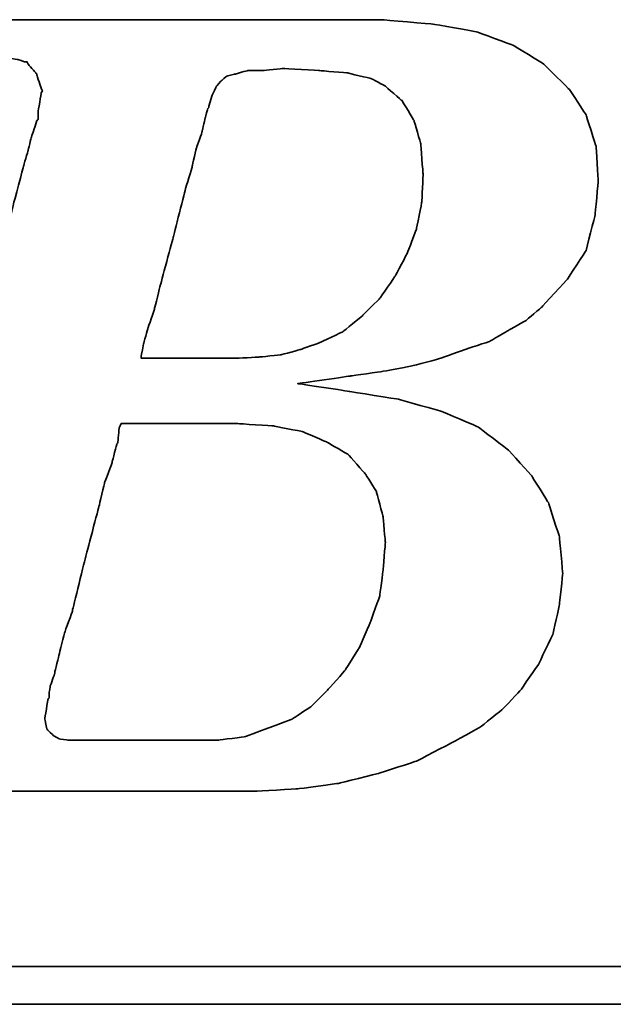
# Model space of a CAD drawing. Header units: millimetres. Extents: x 300 to 535, y -601 to -524.
# Tile 32 of 53: x 467.18 to 468.35, y -578.38 to -576.44. Entities that reach past the tile are written whole.
import ezdxf

# ---------------------------------------------------------------- set-up
doc = ezdxf.new("R2010")
doc.units = ezdxf.units.MM
doc.header["$LTSCALE"] = 0.1
doc.layers.add('DIM', color=4, linetype='CONTINUOUS')
doc.layers.add('layer 1', color=7, linetype='CONTINUOUS')

# ---------------------------------------------------------------- blocks, each defined once
blk = doc.blocks.new('TBI MOTION logo(完整正式版)')
at = {"layer": 'layer 1', "color": 22, "lineweight": 35}
for points, knots in [([(-64.65375, -6.86375), (-64.65375, -6.86375), (-64.84375, -7.29625), (-64.84375, -7.29625), (-64.84375, -7.29625), (-64.84375, -7.29625), (-64.86875, -7.34375), (-64.86875, -7.34375), (-64.86875, -7.34375), (-64.86875, -7.34375), (-64.86875, -7.36875), (-64.86875, -7.36875), (-64.86875, -7.36875), (-64.86875, -7.36875), (-65.15375, -7.65375), (-65.15375, -7.65375), (-65.15375, -7.65375), (-65.15375, -7.65375), (-65.17875, -7.65375), (-65.17875, -7.65375), (-65.17875, -7.65375), (-65.17875, -7.65375), (-65.20375, -7.67875), (-65.20375, -7.67875), (-65.20375, -7.67875), (-65.20375, -7.67875), (-65.58875, -7.87125), (-65.58875, -7.87125), (-65.58875, -7.87125), (-65.58875, -7.87125), (-65.63375, -7.87125), (-65.63375, -7.87125), (-65.63375, -7.87125), (-65.63375, -7.87125), (-65.65875, -7.89375), (-65.65875, -7.89375), (-65.65875, -7.89375), (-65.65875, -7.89375), (-66.09375, -7.94375), (-66.09375, -7.94375), (-66.09375, -7.94375), (-66.09375, -7.94375), (-66.11375, -7.94375), (-66.11375, -7.94375), (-66.11375, -7.94375), (-66.11375, -7.94375), (-66.16375, -7.94375), (-66.16375, -7.94375), (-66.16375, -7.94375), (-66.16375, -7.94375), (-66.30875, -7.94375), (-66.30875, -7.94375), (-66.30875, -7.94375), (-66.30875, -7.94375), (-66.69375, -7.94375), (-66.69375, -7.94375), (-66.69375, -7.94375), (-66.69375, -7.94375), (-67.07375, -7.94375), (-67.07375, -7.94375), (-67.07375, -7.94375), (-67.07375, -7.94375), (-67.12375, -7.94375), (-67.12375, -7.94375), (-67.12375, -7.94375), (-67.12375, -7.94375), (-67.12375, -7.96625), (-67.12375, -7.96625), (-67.12375, -7.96625), (-67.12375, -7.96625), (-67.14875, -7.99125), (-67.14875, -7.99125), (-67.14875, -7.99125), (-67.14875, -7.99125), (-67.24375, -8.34875), (-67.24375, -8.34875), (-67.24375, -8.34875), (-67.24375, -8.34875), (-67.31375, -8.68625), (-67.31375, -8.68625), (-67.31375, -8.68625), (-67.31375, -8.68625), (-67.26875, -8.68625), (-67.26875, -8.68625), (-67.26875, -8.68625), (-67.26875, -8.68625), (-67.07375, -8.68625), (-67.07375, -8.68625), (-67.07375, -8.68625), (-67.07375, -8.68625), (-66.54875, -8.68625), (-66.54875, -8.68625), (-66.54875, -8.68625), (-66.54875, -8.68625), (-65.82625, -8.68625), (-65.82625, -8.68625), (-65.82625, -8.68625), (-65.82625, -8.68625), (-65.01375, -8.68625), (-65.01375, -8.68625), (-65.01375, -8.68625), (-65.01375, -8.68625), (-64.05375, -8.68625), (-64.05375, -8.68625), (-64.05375, -8.68625), (-64.05375, -8.68625), (-62.08375, -8.68625), (-62.08375, -8.68625), (-62.08375, -8.68625), (-62.08375, -8.68625), (-60.06875, -8.68625), (-60.06875, -8.68625), (-60.06875, -8.68625), (-60.06875, -8.68625), (-59.10875, -8.68625), (-59.10875, -8.68625), (-59.10875, -8.68625), (-59.10875, -8.68625), (-58.29375, -8.68625), (-58.29375, -8.68625), (-58.29375, -8.68625), (-58.29375, -8.68625), (-57.57375, -8.68625), (-57.57375, -8.68625), (-57.57375, -8.68625), (-57.57375, -8.68625), (-57.04875, -8.68625), (-57.04875, -8.68625), (-57.04875, -8.68625), (-57.04875, -8.68625), (-56.85375, -8.68625), (-56.85375, -8.68625), (-56.85375, -8.68625), (-56.85375, -8.68625), (-56.70875, -8.68625), (-56.70875, -8.68625), (-56.70875, -8.68625), (-56.70875, -8.68625), (-56.61375, -8.68625), (-56.61375, -8.68625), (-56.61375, -8.68625), (-56.61375, -8.68625), (-56.56875, -8.68625), (-56.56875, -8.68625), (-56.56875, -8.68625), (-56.56875, -8.68625), (-55.65375, -8.63875), (-55.65375, -8.63875), (-55.65375, -8.63875), (-55.65375, -8.63875), (-54.76875, -8.51875), (-54.76875, -8.51875), (-54.76875, -8.51875), (-54.76875, -8.51875), (-53.90375, -8.30375), (-53.90375, -8.30375), (-53.90375, -8.30375), (-53.90375, -8.30375), (-53.08875, -8.03875), (-53.08875, -8.03875), (-53.08875, -8.03875), (-53.08875, -8.03875), (-52.34375, -7.65375), (-52.34375, -7.65375), (-52.34375, -7.65375), (-52.34375, -7.65375), (-51.69875, -7.29625), (-51.69875, -7.29625), (-51.69875, -7.29625), (-51.69875, -7.29625), (-51.21875, -6.91125), (-51.21875, -6.91125), (-51.21875, -6.91125), (-51.21875, -6.91125), (-50.83375, -6.50375), (-50.83375, -6.50375), (-50.83375, -6.50375), (-50.83375, -6.50375), (-50.44875, -5.94875), (-50.44875, -5.94875), (-50.44875, -5.94875), (-50.44875, -5.94875), (-50.13875, -5.30375), (-50.13875, -5.30375), (-50.13875, -5.30375), (-50.13875, -5.30375), (-49.99375, -4.65375), (-49.99375, -4.65375), (-49.99375, -4.65375), (-49.99375, -4.65375), (-49.92375, -3.98375), (-49.92375, -3.98375), (-49.92375, -3.98375), (-49.92375, -3.98375), (-49.99375, -3.19374), (-49.99375, -3.19374), (-49.99375, -3.19374), (-49.99375, -3.19374), (-50.23374, -2.44874), (-50.23374, -2.44874), (-50.23374, -2.44874), (-50.23374, -2.44874), (-50.59375, -1.87374), (-50.59375, -1.87374), (-50.59375, -1.87374), (-50.59375, -1.87374), (-51.09875, -1.31874), (-51.09875, -1.31874), (-51.09875, -1.31874), (-51.09875, -1.31874), (-51.74375, -0.81875), (-51.74375, -0.81875), (-51.74375, -0.81875), (-51.74375, -0.81875), (-52.53875, -0.48125), (-52.53875, -0.48125), (-52.53875, -0.48125), (-52.53875, -0.48125), (-53.47375, -0.21875), (-53.47375, -0.21875), (-53.47375, -0.21875), (-53.47375, -0.21875), (-54.52875, -0.04874), (-54.52875, -0.04874), (-54.52875, -0.04874), (-54.52875, -0.04874), (-55.65375, 0.12125), (-55.65375, 0.12125), (-55.65375, 0.12125), (-55.65375, 0.12125), (-54.50375, 0.28624), (-54.50375, 0.28624), (-54.50375, 0.28624), (-54.50375, 0.28624), (-53.83375, 0.38124), (-53.83375, 0.38124), (-53.83375, 0.38124), (-53.83375, 0.38124), (-53.18375, 0.50125), (-53.18375, 0.50125), (-53.18375, 0.50125), (-53.18375, 0.50125), (-52.55875, 0.66874), (-52.55875, 0.66874), (-52.55875, 0.66874), (-52.55875, 0.66874), (-52.03375, 0.86124), (-52.03375, 0.86124), (-52.03375, 0.86124), (-52.03375, 0.86124), (-51.50374, 1.03124), (-51.50374, 1.03124), (-51.50374, 1.03124), (-51.50374, 1.03124), (-51.09875, 1.27125), (-51.09875, 1.27125), (-51.09875, 1.27125), (-51.09875, 1.27125), (-50.71375, 1.48624), (-50.71375, 1.48624), (-50.71375, 1.48624), (-50.71375, 1.48624), (-50.37625, 1.77625), (-50.37625, 1.77625), (-50.37625, 1.77625), (-50.37625, 1.77625), (-49.82375, 2.37625), (-49.82375, 2.37625), (-49.82375, 2.37625), (-49.82375, 2.37625), (-49.41875, 2.99625), (-49.41875, 2.99625), (-49.41875, 2.99625), (-49.41875, 2.99625), (-49.22375, 3.76625), (-49.22375, 3.76625), (-49.22375, 3.76625), (-49.22375, 3.76625), (-49.15375, 4.50874), (-49.15375, 4.50874), (-49.15375, 4.50874), (-49.15375, 4.50874), (-49.20375, 5.25125), (-49.20375, 5.25125), (-49.20375, 5.25125), (-49.20375, 5.25125), (-49.41875, 5.92625), (-49.41875, 5.92625), (-49.41875, 5.92625), (-49.41875, 5.92625), (-49.77875, 6.47625), (-49.77875, 6.47625), (-49.77875, 6.47625), (-49.77875, 6.47625), (-50.33125, 7.02624), (-50.33125, 7.02624), (-50.33125, 7.02624), (-50.33125, 7.02624), (-51.00125, 7.43625), (-51.00125, 7.43625), (-51.00125, 7.43625), (-51.00125, 7.43625), (-51.79375, 7.72625), (-51.79375, 7.72625), (-51.79375, 7.72625), (-51.79375, 7.72625), (-52.72875, 7.89124), (-52.72875, 7.89124), (-52.72875, 7.89124), (-52.72875, 7.89124), (-53.83375, 7.98625), (-53.83375, 7.98625), (-53.83375, 7.98625), (-53.83375, 7.98625), (-53.92875, 7.98625), (-53.92875, 7.98625), (-53.92875, 7.98625), (-53.92875, 7.98625), (-54.26375, 7.98625), (-54.26375, 7.98625), (-54.26375, 7.98625), (-54.26375, 7.98625), (-54.74375, 7.98625), (-54.74375, 7.98625), (-54.74375, 7.98625), (-54.74375, 7.98625), (-55.36875, 7.98625), (-55.36875, 7.98625), (-55.36875, 7.98625), (-55.36875, 7.98625), (-56.13375, 7.98625), (-56.13375, 7.98625), (-56.13375, 7.98625), (-56.13375, 7.98625), (-56.94875, 7.98625), (-56.94875, 7.98625), (-56.94875, 7.98625), (-56.94875, 7.98625), (-58.77625, 7.98625), (-58.77625, 7.98625), (-58.77625, 7.98625), (-58.77625, 7.98625), (-60.59875, 7.98625), (-60.59875, 7.98625), (-60.59875, 7.98625), (-60.59875, 7.98625), (-61.41375, 7.98625), (-61.41375, 7.98625), (-61.41375, 7.98625), (-61.41375, 7.98625), (-62.17875, 7.98625), (-62.17875, 7.98625), (-62.17875, 7.98625), (-62.17875, 7.98625), (-62.80375, 7.98625), (-62.80375, 7.98625), (-62.80375, 7.98625), (-62.80375, 7.98625), (-63.30625, 7.98625), (-63.30625, 7.98625), (-63.30625, 7.98625), (-63.30625, 7.98625), (-63.57375, 7.98625), (-63.57375, 7.98625), (-63.57375, 7.98625), (-63.57375, 7.98625), (-63.57375, 7.96375), (-63.57375, 7.96375), (-63.57375, 7.96375), (-63.57375, 7.96375), (-63.59875, 7.94125), (-63.59875, 7.94125), (-63.59875, 7.94125), (-63.59875, 7.94125), (-63.69375, 7.55625), (-63.69375, 7.55625), (-63.69375, 7.55625), (-63.69375, 7.55625), (-63.76375, 7.24624), (-63.76375, 7.24624), (-63.76375, 7.24624), (-63.76375, 7.24624), (-63.23875, 7.24624), (-63.23875, 7.24624), (-63.23875, 7.24624), (-63.23875, 7.24624), (-62.75875, 7.24624), (-62.75875, 7.24624), (-62.75875, 7.24624), (-62.75875, 7.24624), (-62.61125, 7.24624), (-62.61125, 7.24624), (-62.61125, 7.24624), (-62.61125, 7.24624), (-62.56625, 7.24624), (-62.56625, 7.24624), (-62.56625, 7.24624), (-62.56625, 7.24624), (-62.22875, 7.24624), (-62.22875, 7.24624), (-62.22875, 7.24624), (-62.22875, 7.24624), (-62.20375, 7.24624), (-62.20375, 7.24624), (-62.20375, 7.24624), (-62.20375, 7.24624), (-62.17875, 7.21875), (-62.17875, 7.21875), (-62.17875, 7.21875), (-62.17875, 7.21875), (-61.96375, 7.17125), (-61.96375, 7.17125), (-61.96375, 7.17125), (-61.96375, 7.17125), (-61.72375, 7.12624), (-61.72375, 7.12624), (-61.72375, 7.12624), (-61.72375, 7.12624), (-61.70375, 7.12624), (-61.70375, 7.12624), (-61.70375, 7.12624), (-61.70375, 7.12624), (-61.55875, 7.07624), (-61.55875, 7.07624), (-61.55875, 7.07624), (-61.55875, 7.07624), (-61.50875, 7.07624), (-61.50875, 7.07624), (-61.50875, 7.07624), (-61.50875, 7.07624), (-61.48375, 7.02624), (-61.48375, 7.02624), (-61.48375, 7.02624), (-61.48375, 7.02624), (-61.31875, 6.83375), (-61.31875, 6.83375), (-61.31875, 6.83375), (-61.31875, 6.83375), (-61.29375, 6.81125), (-61.29375, 6.81125), (-61.29375, 6.81125), (-61.29375, 6.81125), (-61.29375, 6.78625), (-61.29375, 6.78625), (-61.29375, 6.78625), (-61.29375, 6.78625), (-61.19875, 6.50124), (-61.19875, 6.50124), (-61.19875, 6.50124), (-61.19875, 6.50124), (-61.17375, 6.45124), (-61.17375, 6.45124), (-61.17375, 6.45124), (-61.17375, 6.45124), (-61.19875, 6.40625), (-61.19875, 6.40625), (-61.19875, 6.40625), (-61.19875, 6.40625), (-61.26875, 5.99624), (-61.26875, 5.99624), (-61.26875, 5.99624), (-61.26875, 5.99624), (-61.26875, 5.85125), (-61.26875, 5.85125), (-61.26875, 5.85125), (-61.26875, 5.85125), (-61.26875, 5.82625), (-61.26875, 5.82625), (-61.26875, 5.82625), (-61.26875, 5.82625), (-61.29375, 5.80625), (-61.29375, 5.80625), (-61.29375, 5.80625), (-61.29375, 5.80625), (-61.34125, 5.66125), (-61.34125, 5.66125), (-61.34125, 5.66125), (-61.34125, 5.66125), (-61.41375, 5.44625), (-61.41375, 5.44625), (-61.41375, 5.44625), (-61.41375, 5.44625), (-61.48375, 5.15625), (-61.48375, 5.15625), (-61.48375, 5.15625), (-61.48375, 5.15625), (-61.58375, 4.82124), (-61.58375, 4.82124), (-61.58375, 4.82124), (-61.58375, 4.82124), (-61.79875, 4.00375), (-61.79875, 4.00375), (-61.79875, 4.00375), (-61.79875, 4.00375), (-62.05875, 2.99625), (-62.05875, 2.99625), (-62.05875, 2.99625), (-62.05875, 2.99625), (-62.34875, 1.91625), (-62.34875, 1.91625), (-62.34875, 1.91625), (-62.34875, 1.91625), (-62.97375, -0.41124), (-62.97375, -0.41124), (-62.97375, -0.41124), (-62.97375, -0.41124), (-63.59875, -2.75875), (-63.59875, -2.75875), (-63.59875, -2.75875), (-63.59875, -2.75875), (-63.88375, -3.86374), (-63.88375, -3.86374), (-63.88375, -3.86374), (-63.88375, -3.86374), (-64.14875, -4.82374), (-64.14875, -4.82374), (-64.14875, -4.82374), (-64.14875, -4.82374), (-64.36375, -5.64125), (-64.36375, -5.64125), (-64.36375, -5.64125), (-64.36375, -5.64125), (-64.43625, -5.97625), (-64.43625, -5.97625), (-64.43625, -5.97625), (-64.43625, -5.97625), (-64.50875, -6.28625), (-64.50875, -6.28625), (-64.50875, -6.28625), (-64.50875, -6.28625), (-64.50875, -6.30875), (-64.50875, -6.30875), (-64.50875, -6.30875), (-64.50875, -6.30875), (-64.57875, -6.50375), (-64.57875, -6.50375), (-64.57875, -6.50375), (-64.57875, -6.50375), (-64.62875, -6.69625), (-64.62875, -6.69625), (-64.62875, -6.69625), (-64.62875, -6.69625), (-64.62875, -6.76875), (-64.62875, -6.76875), (-64.62875, -6.76875), (-64.62875, -6.76875), (-64.62875, -6.81375), (-64.62875, -6.81375), (-64.62875, -6.81375), (-64.62875, -6.81375), (-64.62875, -6.83875), (-64.62875, -6.83875), (-64.62875, -6.83875), (-64.62875, -6.83875), (-64.65375, -6.86375), (-64.65375, -6.86375)], [0, 0, 0, 0, 0.00719424, 0.00719424, 0.00719424, 0.00719425, 0.01438849, 0.01438849, 0.01438849, 0.0143885, 0.02158273, 0.02158273, 0.02158273, 0.02158274, 0.02877698, 0.02877698, 0.02877698, 0.02877699, 0.03597122, 0.03597122, 0.03597122, 0.03597123, 0.04316547, 0.04316547, 0.04316547, 0.04316548, 0.05035971, 0.05035971, 0.05035971, 0.05035972, 0.05755396, 0.05755396, 0.05755396, 0.05755397, 0.0647482, 0.0647482, 0.0647482, 0.06474821, 0.07194245, 0.07194245, 0.07194245, 0.07194246, 0.07913669, 0.07913669, 0.07913669, 0.0791367, 0.08633094, 0.08633094, 0.08633094, 0.08633095, 0.09352518, 0.09352518, 0.09352518, 0.09352519, 0.10071942, 0.10071942, 0.10071942, 0.10071943, 0.10791367, 0.10791367, 0.10791367, 0.10791368, 0.11510791, 0.11510791, 0.11510791, 0.11510792, 0.12230216, 0.12230216, 0.12230216, 0.12230217, 0.1294964, 0.1294964, 0.1294964, 0.12949641, 0.13669065, 0.13669065, 0.13669065, 0.13669066, 0.14388489, 0.14388489, 0.14388489, 0.1438849, 0.15107914, 0.15107914, 0.15107914, 0.15107915, 0.15827338, 0.15827338, 0.15827338, 0.15827339, 0.16546763, 0.16546763, 0.16546763, 0.16546764, 0.17266187, 0.17266187, 0.17266187, 0.17266188, 0.17985612, 0.17985612, 0.17985612, 0.17985613, 0.18705036, 0.18705036, 0.18705036, 0.18705037, 0.1942446, 0.1942446, 0.1942446, 0.19424461, 0.20143885, 0.20143885, 0.20143885, 0.20143886, 0.20863309, 0.20863309, 0.20863309, 0.2086331, 0.21582734, 0.21582734, 0.21582734, 0.21582735, 0.22302158, 0.22302158, 0.22302158, 0.22302159, 0.23021583, 0.23021583, 0.23021583, 0.23021584, 0.23741007, 0.23741007, 0.23741007, 0.23741008, 0.24460432, 0.24460432, 0.24460432, 0.24460433, 0.25179856, 0.25179856, 0.25179856, 0.25179857, 0.25899281, 0.25899281, 0.25899281, 0.25899282, 0.26618705, 0.26618705, 0.26618705, 0.26618706, 0.27338129, 0.27338129, 0.27338129, 0.2733813, 0.28057554, 0.28057554, 0.28057554, 0.28057555, 0.28776978, 0.28776978, 0.28776978, 0.28776979, 0.29496403, 0.29496403, 0.29496403, 0.29496404, 0.30215827, 0.30215827, 0.30215827, 0.30215828, 0.30935252, 0.30935252, 0.30935252, 0.30935253, 0.31654676, 0.31654676, 0.31654676, 0.31654677, 0.32374101, 0.32374101, 0.32374101, 0.32374102, 0.33093525, 0.33093525, 0.33093525, 0.33093526, 0.3381295, 0.3381295, 0.3381295, 0.33812951, 0.34532374, 0.34532374, 0.34532374, 0.34532375, 0.35251799, 0.35251799, 0.35251799, 0.352518, 0.35971223, 0.35971223, 0.35971223, 0.35971224, 0.36690647, 0.36690647, 0.36690647, 0.36690648, 0.37410072, 0.37410072, 0.37410072, 0.37410073, 0.38129496, 0.38129496, 0.38129496, 0.38129497, 0.38848921, 0.38848921, 0.38848921, 0.38848922, 0.39568345, 0.39568345, 0.39568345, 0.39568346, 0.4028777, 0.4028777, 0.4028777, 0.40287771, 0.41007194, 0.41007194, 0.41007194, 0.41007195, 0.41726619, 0.41726619, 0.41726619, 0.4172662, 0.42446043, 0.42446043, 0.42446043, 0.42446044, 0.43165468, 0.43165468, 0.43165468, 0.43165469, 0.43884892, 0.43884892, 0.43884892, 0.43884893, 0.44604317, 0.44604317, 0.44604317, 0.44604318, 0.45323741, 0.45323741, 0.45323741, 0.45323742, 0.46043165, 0.46043165, 0.46043165, 0.46043166, 0.4676259, 0.4676259, 0.4676259, 0.46762591, 0.47482014, 0.47482014, 0.47482014, 0.47482015, 0.48201439, 0.48201439, 0.48201439, 0.4820144, 0.48920863, 0.48920863, 0.48920863, 0.48920864, 0.49640288, 0.49640288, 0.49640288, 0.49640289, 0.50359712, 0.50359712, 0.50359712, 0.50359713, 0.51079137, 0.51079137, 0.51079137, 0.51079138, 0.51798561, 0.51798561, 0.51798561, 0.51798562, 0.52517986, 0.52517986, 0.52517986, 0.52517987, 0.5323741, 0.5323741, 0.5323741, 0.53237411, 0.53956835, 0.53956835, 0.53956835, 0.53956836, 0.54676259, 0.54676259, 0.54676259, 0.5467626, 0.55395683, 0.55395683, 0.55395683, 0.55395684, 0.56115108, 0.56115108, 0.56115108, 0.56115109, 0.56834532, 0.56834532, 0.56834532, 0.56834533, 0.57553957, 0.57553957, 0.57553957, 0.57553958, 0.58273381, 0.58273381, 0.58273381, 0.58273382, 0.58992806, 0.58992806, 0.58992806, 0.58992807, 0.5971223, 0.5971223, 0.5971223, 0.59712231, 0.60431655, 0.60431655, 0.60431655, 0.60431656, 0.61151079, 0.61151079, 0.61151079, 0.6115108, 0.61870504, 0.61870504, 0.61870504, 0.61870505, 0.62589928, 0.62589928, 0.62589928, 0.62589929, 0.63309353, 0.63309353, 0.63309353, 0.63309354, 0.64028777, 0.64028777, 0.64028777, 0.64028778, 0.64748201, 0.64748201, 0.64748201, 0.64748202, 0.65467626, 0.65467626, 0.65467626, 0.65467627, 0.6618705, 0.6618705, 0.6618705, 0.66187051, 0.66906475, 0.66906475, 0.66906475, 0.66906476, 0.67625899, 0.67625899, 0.67625899, 0.676259, 0.68345324, 0.68345324, 0.68345324, 0.68345325, 0.69064748, 0.69064748, 0.69064748, 0.69064749, 0.69784173, 0.69784173, 0.69784173, 0.69784174, 0.70503597, 0.70503597, 0.70503597, 0.70503598, 0.71223022, 0.71223022, 0.71223022, 0.71223023, 0.71942446, 0.71942446, 0.71942446, 0.71942447, 0.72661871, 0.72661871, 0.72661871, 0.72661872, 0.73381295, 0.73381295, 0.73381295, 0.73381296, 0.74100719, 0.74100719, 0.74100719, 0.7410072, 0.74820144, 0.74820144, 0.74820144, 0.74820145, 0.75539568, 0.75539568, 0.75539568, 0.75539569, 0.76258993, 0.76258993, 0.76258993, 0.76258994, 0.76978417, 0.76978417, 0.76978417, 0.76978418, 0.77697842, 0.77697842, 0.77697842, 0.77697843, 0.78417266, 0.78417266, 0.78417266, 0.78417267, 0.79136691, 0.79136691, 0.79136691, 0.79136692, 0.79856115, 0.79856115, 0.79856115, 0.79856116, 0.8057554, 0.8057554, 0.8057554, 0.80575541, 0.81294964, 0.81294964, 0.81294964, 0.81294965, 0.82014388, 0.82014388, 0.82014388, 0.82014389, 0.82733813, 0.82733813, 0.82733813, 0.82733814, 0.83453237, 0.83453237, 0.83453237, 0.83453238, 0.84172662, 0.84172662, 0.84172662, 0.84172663, 0.84892086, 0.84892086, 0.84892086, 0.84892087, 0.85611511, 0.85611511, 0.85611511, 0.85611512, 0.86330935, 0.86330935, 0.86330935, 0.86330936, 0.8705036, 0.8705036, 0.8705036, 0.87050361, 0.87769784, 0.87769784, 0.87769784, 0.87769785, 0.88489209, 0.88489209, 0.88489209, 0.8848921, 0.89208633, 0.89208633, 0.89208633, 0.89208634, 0.89928058, 0.89928058, 0.89928058, 0.89928059, 0.90647482, 0.90647482, 0.90647482, 0.90647483, 0.91366906, 0.91366906, 0.91366906, 0.91366907, 0.92086331, 0.92086331, 0.92086331, 0.92086332, 0.92805755, 0.92805755, 0.92805755, 0.92805756, 0.9352518, 0.9352518, 0.9352518, 0.93525181, 0.94244604, 0.94244604, 0.94244604, 0.94244605, 0.94964029, 0.94964029, 0.94964029, 0.9496403, 0.95683453, 0.95683453, 0.95683453, 0.95683454, 0.96402878, 0.96402878, 0.96402878, 0.96402879, 0.97122302, 0.97122302, 0.97122302, 0.97122303, 0.97841727, 0.97841727, 0.97841727, 0.97841728, 0.98561151, 0.98561151, 0.98561151, 0.98561152, 0.99280576, 0.99280576, 0.99280576, 0.99280577, 1, 1, 1, 1]), ([(-57.50375, 6.35625), (-57.50375, 6.35625), (-57.57375, 6.11625), (-57.57375, 6.11625), (-57.57375, 6.11625), (-57.57375, 6.11625), (-57.57375, 6.09125), (-57.57375, 6.09125), (-57.57375, 6.09125), (-57.57375, 6.09125), (-57.59875, 6.06625), (-57.59875, 6.06625), (-57.59875, 6.06625), (-57.59875, 6.06625), (-57.64875, 5.87625), (-57.64875, 5.87625), (-57.64875, 5.87625), (-57.64875, 5.87625), (-57.71875, 5.58875), (-57.71875, 5.58875), (-57.71875, 5.58875), (-57.71875, 5.58875), (-57.71875, 5.56625), (-57.71875, 5.56625), (-57.71875, 5.56625), (-57.71875, 5.56625), (-57.83875, 5.23125), (-57.83875, 5.23125), (-57.83875, 5.23125), (-57.83875, 5.23125), (-57.93625, 4.82124), (-57.93625, 4.82124), (-57.93625, 4.82124), (-57.93625, 4.82124), (-57.93625, 4.79624), (-57.93625, 4.79624), (-57.93625, 4.79624), (-57.93625, 4.79624), (-58.07875, 4.34125), (-58.07875, 4.34125), (-58.07875, 4.34125), (-58.07875, 4.34125), (-58.34375, 3.28625), (-58.34375, 3.28625), (-58.34375, 3.28625), (-58.34375, 3.28625), (-58.62875, 2.23124), (-58.62875, 2.23124), (-58.62875, 2.23124), (-58.62875, 2.23124), (-58.74875, 1.75125), (-58.74875, 1.75125), (-58.74875, 1.75125), (-58.74875, 1.75125), (-58.74875, 1.72625), (-58.74875, 1.72625), (-58.74875, 1.72625), (-58.74875, 1.72625), (-58.89375, 1.31625), (-58.89375, 1.31625), (-58.89375, 1.31625), (-58.89375, 1.31625), (-58.98875, 0.98124), (-58.98875, 0.98124), (-58.98875, 0.98124), (-58.98875, 0.98124), (-59.03875, 0.71625), (-59.03875, 0.71625), (-59.03875, 0.71625), (-59.03875, 0.71625), (-59.03875, 0.66874), (-59.03875, 0.66874), (-59.03875, 0.66874), (-59.03875, 0.66874), (-58.91875, 0.66874), (-58.91875, 0.66874), (-58.91875, 0.66874), (-58.91875, 0.66874), (-58.53375, 0.66874), (-58.53375, 0.66874), (-58.53375, 0.66874), (-58.53375, 0.66874), (-58.10375, 0.66874), (-58.10375, 0.66874), (-58.10375, 0.66874), (-58.10375, 0.66874), (-57.66875, 0.66874), (-57.66875, 0.66874), (-57.66875, 0.66874), (-57.66875, 0.66874), (-57.33375, 0.66874), (-57.33375, 0.66874), (-57.33375, 0.66874), (-57.33375, 0.66874), (-57.09375, 0.66874), (-57.09375, 0.66874), (-57.09375, 0.66874), (-57.09375, 0.66874), (-56.99875, 0.66874), (-56.99875, 0.66874), (-56.99875, 0.66874), (-56.99875, 0.66874), (-56.49375, 0.69374), (-56.49375, 0.69374), (-56.49375, 0.69374), (-56.49375, 0.69374), (-56.01375, 0.74374), (-56.01375, 0.74374), (-56.01375, 0.74374), (-56.01375, 0.74374), (-55.58375, 0.86124), (-55.58375, 0.86124), (-55.58375, 0.86124), (-55.58375, 0.86124), (-55.17375, 1.00624), (-55.17375, 1.00624), (-55.17375, 1.00624), (-55.17375, 1.00624), (-54.67375, 1.24625), (-54.67375, 1.24625), (-54.67375, 1.24625), (-54.67375, 1.24625), (-54.26375, 1.58124), (-54.26375, 1.58124), (-54.26375, 1.58124), (-54.26375, 1.58124), (-53.87875, 1.96374), (-53.87875, 1.96374), (-53.87875, 1.96374), (-53.87875, 1.96374), (-53.54375, 2.44625), (-53.54375, 2.44625), (-53.54375, 2.44625), (-53.54375, 2.44625), (-53.27875, 2.95125), (-53.27875, 2.95125), (-53.27875, 2.95125), (-53.27875, 2.95125), (-53.08875, 3.45124), (-53.08875, 3.45124), (-53.08875, 3.45124), (-53.08875, 3.45124), (-52.96875, 4.05124), (-52.96875, 4.05124), (-52.96875, 4.05124), (-52.96875, 4.05124), (-52.94375, 4.65125), (-52.94375, 4.65125), (-52.94375, 4.65125), (-52.94375, 4.65125), (-52.99375, 5.30125), (-52.99375, 5.30125), (-52.99375, 5.30125), (-52.99375, 5.30125), (-53.13875, 5.80625), (-53.13875, 5.80625), (-53.13875, 5.80625), (-53.13875, 5.80625), (-53.39875, 6.23625), (-53.39875, 6.23625), (-53.39875, 6.23625), (-53.39875, 6.23625), (-53.75875, 6.54875), (-53.75875, 6.54875), (-53.75875, 6.54875), (-53.75875, 6.54875), (-54.07375, 6.71625), (-54.07375, 6.71625), (-54.07375, 6.71625), (-54.07375, 6.71625), (-54.57375, 6.83375), (-54.57375, 6.83375), (-54.57375, 6.83375), (-54.57375, 6.83375), (-55.17375, 6.88625), (-55.17375, 6.88625), (-55.17375, 6.88625), (-55.17375, 6.88625), (-55.96875, 6.93125), (-55.96875, 6.93125), (-55.96875, 6.93125), (-55.96875, 6.93125), (-56.39875, 6.88625), (-56.39875, 6.88625), (-56.39875, 6.88625), (-56.39875, 6.88625), (-56.42125, 6.88625), (-56.42125, 6.88625), (-56.42125, 6.88625), (-56.42125, 6.88625), (-56.73375, 6.88625), (-56.73375, 6.88625), (-56.73375, 6.88625), (-56.73375, 6.88625), (-56.99875, 6.81125), (-56.99875, 6.81125), (-56.99875, 6.81125), (-56.99875, 6.81125), (-57.02375, 6.81125), (-57.02375, 6.81125), (-57.02375, 6.81125), (-57.02375, 6.81125), (-57.18875, 6.76625), (-57.18875, 6.76625), (-57.18875, 6.76625), (-57.18875, 6.76625), (-57.30875, 6.66625), (-57.30875, 6.66625), (-57.30875, 6.66625), (-57.30875, 6.66625), (-57.40875, 6.54875), (-57.40875, 6.54875), (-57.40875, 6.54875), (-57.40875, 6.54875), (-57.50375, 6.35625), (-57.50375, 6.35625)], [0, 0, 0, 0, 0.01851852, 0.01851852, 0.01851852, 0.01851853, 0.03703704, 0.03703704, 0.03703704, 0.03703705, 0.05555556, 0.05555556, 0.05555556, 0.05555557, 0.07407407, 0.07407407, 0.07407407, 0.07407408, 0.09259259, 0.09259259, 0.09259259, 0.0925926, 0.11111111, 0.11111111, 0.11111111, 0.11111112, 0.12962963, 0.12962963, 0.12962963, 0.12962964, 0.14814815, 0.14814815, 0.14814815, 0.14814816, 0.16666667, 0.16666667, 0.16666667, 0.16666668, 0.18518519, 0.18518519, 0.18518519, 0.1851852, 0.2037037, 0.2037037, 0.2037037, 0.20370371, 0.22222222, 0.22222222, 0.22222222, 0.22222223, 0.24074074, 0.24074074, 0.24074074, 0.24074075, 0.25925926, 0.25925926, 0.25925926, 0.25925927, 0.27777778, 0.27777778, 0.27777778, 0.27777779, 0.2962963, 0.2962963, 0.2962963, 0.29629631, 0.31481481, 0.31481481, 0.31481481, 0.31481482, 0.33333333, 0.33333333, 0.33333333, 0.33333334, 0.35185185, 0.35185185, 0.35185185, 0.35185186, 0.37037037, 0.37037037, 0.37037037, 0.37037038, 0.38888889, 0.38888889, 0.38888889, 0.3888889, 0.40740741, 0.40740741, 0.40740741, 0.40740742, 0.42592593, 0.42592593, 0.42592593, 0.42592594, 0.44444444, 0.44444444, 0.44444444, 0.44444445, 0.46296296, 0.46296296, 0.46296296, 0.46296297, 0.48148148, 0.48148148, 0.48148148, 0.48148149, 0.5, 0.5, 0.5, 0.50000001, 0.51851852, 0.51851852, 0.51851852, 0.51851853, 0.53703704, 0.53703704, 0.53703704, 0.53703705, 0.55555556, 0.55555556, 0.55555556, 0.55555557, 0.57407407, 0.57407407, 0.57407407, 0.57407408, 0.59259259, 0.59259259, 0.59259259, 0.5925926, 0.61111111, 0.61111111, 0.61111111, 0.61111112, 0.62962963, 0.62962963, 0.62962963, 0.62962964, 0.64814815, 0.64814815, 0.64814815, 0.64814816, 0.66666667, 0.66666667, 0.66666667, 0.66666668, 0.68518519, 0.68518519, 0.68518519, 0.6851852, 0.7037037, 0.7037037, 0.7037037, 0.70370371, 0.72222222, 0.72222222, 0.72222222, 0.72222223, 0.74074074, 0.74074074, 0.74074074, 0.74074075, 0.75925926, 0.75925926, 0.75925926, 0.75925927, 0.77777778, 0.77777778, 0.77777778, 0.77777779, 0.7962963, 0.7962963, 0.7962963, 0.79629631, 0.81481481, 0.81481481, 0.81481481, 0.81481482, 0.83333333, 0.83333333, 0.83333333, 0.83333334, 0.85185185, 0.85185185, 0.85185185, 0.85185186, 0.87037037, 0.87037037, 0.87037037, 0.87037038, 0.88888889, 0.88888889, 0.88888889, 0.8888889, 0.90740741, 0.90740741, 0.90740741, 0.90740742, 0.92592593, 0.92592593, 0.92592593, 0.92592594, 0.94444444, 0.94444444, 0.94444444, 0.94444445, 0.96296296, 0.96296296, 0.96296296, 0.96296297, 0.98148148, 0.98148148, 0.98148148, 0.98148149, 1, 1, 1, 1]), ([(-61.03125, -6.57375), (-61.03125, -6.57375), (-61.03125, -6.67125), (-61.03125, -6.67125), (-61.03125, -6.67125), (-61.03125, -6.67125), (-61.05375, -6.69625), (-61.05375, -6.69625), (-61.05375, -6.69625), (-61.05375, -6.69625), (-61.12375, -7.12875), (-61.12375, -7.12875), (-61.12375, -7.12875), (-61.12375, -7.12875), (-61.07875, -7.34375), (-61.07875, -7.34375), (-61.07875, -7.34375), (-61.07875, -7.34375), (-60.93375, -7.48875), (-60.93375, -7.48875), (-60.93375, -7.48875), (-60.93375, -7.48875), (-60.81375, -7.55625), (-60.81375, -7.55625), (-60.81375, -7.55625), (-60.81375, -7.55625), (-60.62375, -7.58375), (-60.62375, -7.58375), (-60.62375, -7.58375), (-60.62375, -7.58375), (-60.30875, -7.58375), (-60.30875, -7.58375), (-60.30875, -7.58375), (-60.30875, -7.58375), (-59.97375, -7.58375), (-59.97375, -7.58375), (-59.97375, -7.58375), (-59.97375, -7.58375), (-59.87875, -7.58375), (-59.87875, -7.58375), (-59.87875, -7.58375), (-59.87875, -7.58375), (-59.63625, -7.58375), (-59.63625, -7.58375), (-59.63625, -7.58375), (-59.63625, -7.58375), (-58.96875, -7.58375), (-58.96875, -7.58375), (-58.96875, -7.58375), (-58.96875, -7.58375), (-58.29375, -7.58375), (-58.29375, -7.58375), (-58.29375, -7.58375), (-58.29375, -7.58375), (-58.05375, -7.58375), (-58.05375, -7.58375), (-58.05375, -7.58375), (-58.05375, -7.58375), (-57.98375, -7.58375), (-57.98375, -7.58375), (-57.98375, -7.58375), (-57.98375, -7.58375), (-57.35875, -7.58375), (-57.35875, -7.58375), (-57.35875, -7.58375), (-57.35875, -7.58375), (-56.78375, -7.50875), (-56.78375, -7.50875), (-56.78375, -7.50875), (-56.78375, -7.50875), (-56.27875, -7.31875), (-56.27875, -7.31875), (-56.27875, -7.31875), (-56.27875, -7.31875), (-55.77375, -7.12875), (-55.77375, -7.12875), (-55.77375, -7.12875), (-55.77375, -7.12875), (-55.36875, -6.86375), (-55.36875, -6.86375), (-55.36875, -6.86375), (-55.36875, -6.86375), (-55.00875, -6.50375), (-55.00875, -6.50375), (-55.00875, -6.50375), (-55.00875, -6.50375), (-54.62375, -6.06875), (-54.62375, -6.06875), (-54.62375, -6.06875), (-54.62375, -6.06875), (-54.31375, -5.56875), (-54.31375, -5.56875), (-54.31375, -5.56875), (-54.31375, -5.56875), (-54.07375, -5.01625), (-54.07375, -5.01625), (-54.07375, -5.01625), (-54.07375, -5.01625), (-53.87875, -4.46374), (-53.87875, -4.46374), (-53.87875, -4.46374), (-53.87875, -4.46374), (-53.80875, -3.91375), (-53.80875, -3.91375), (-53.80875, -3.91375), (-53.80875, -3.91375), (-53.75875, -3.31375), (-53.75875, -3.31375), (-53.75875, -3.31375), (-53.75875, -3.31375), (-53.80875, -2.75875), (-53.80875, -2.75875), (-53.80875, -2.75875), (-53.80875, -2.75875), (-53.95375, -2.20875), (-53.95375, -2.20875), (-53.95375, -2.20875), (-53.95375, -2.20875), (-54.19375, -1.82625), (-54.19375, -1.82625), (-54.19375, -1.82625), (-54.19375, -1.82625), (-54.55375, -1.41875), (-54.55375, -1.41875), (-54.55375, -1.41875), (-54.55375, -1.41875), (-55.00875, -1.15125), (-55.00875, -1.15125), (-55.00875, -1.15125), (-55.00875, -1.15125), (-55.56125, -0.91375), (-55.56125, -0.91375), (-55.56125, -0.91375), (-55.56125, -0.91375), (-56.18125, -0.79375), (-56.18125, -0.79375), (-56.18125, -0.79375), (-56.18125, -0.79375), (-56.94875, -0.74374), (-56.94875, -0.74374), (-56.94875, -0.74374), (-56.94875, -0.74374), (-56.99875, -0.74374), (-56.99875, -0.74374), (-56.99875, -0.74374), (-56.99875, -0.74374), (-57.09375, -0.74374), (-57.09375, -0.74374), (-57.09375, -0.74374), (-57.09375, -0.74374), (-57.38375, -0.74374), (-57.38375, -0.74374), (-57.38375, -0.74374), (-57.38375, -0.74374), (-57.76875, -0.74374), (-57.76875, -0.74374), (-57.76875, -0.74374), (-57.76875, -0.74374), (-58.24625, -0.74374), (-58.24625, -0.74374), (-58.24625, -0.74374), (-58.24625, -0.74374), (-58.72875, -0.74374), (-58.72875, -0.74374), (-58.72875, -0.74374), (-58.72875, -0.74374), (-59.20875, -0.74374), (-59.20875, -0.74374), (-59.20875, -0.74374), (-59.20875, -0.74374), (-59.46875, -0.74374), (-59.46875, -0.74374), (-59.46875, -0.74374), (-59.46875, -0.74374), (-59.51625, -0.83875), (-59.51625, -0.83875), (-59.51625, -0.83875), (-59.51625, -0.83875), (-59.54375, -1.15125), (-59.54375, -1.15125), (-59.54375, -1.15125), (-59.54375, -1.15125), (-59.56375, -1.17874), (-59.56375, -1.17874), (-59.56375, -1.17874), (-59.56375, -1.17874), (-59.66375, -1.55875), (-59.66375, -1.55875), (-59.66375, -1.55875), (-59.66375, -1.55875), (-59.66375, -1.58375), (-59.66375, -1.58375), (-59.66375, -1.58375), (-59.66375, -1.58375), (-59.82875, -2.01874), (-59.82875, -2.01874), (-59.82875, -2.01874), (-59.82875, -2.01874), (-59.94875, -2.52125), (-59.94875, -2.52125), (-59.94875, -2.52125), (-59.94875, -2.52125), (-60.23875, -3.62375), (-60.23875, -3.62375), (-60.23875, -3.62375), (-60.23875, -3.62375), (-60.52375, -4.77624), (-60.52375, -4.77624), (-60.52375, -4.77624), (-60.52375, -4.77624), (-60.52375, -4.79874), (-60.52375, -4.79874), (-60.52375, -4.79874), (-60.52375, -4.79874), (-60.69125, -5.25375), (-60.69125, -5.25375), (-60.69125, -5.25375), (-60.69125, -5.25375), (-60.81375, -5.73625), (-60.81375, -5.73625), (-60.81375, -5.73625), (-60.81375, -5.73625), (-60.90875, -6.11875), (-60.90875, -6.11875), (-60.90875, -6.11875), (-60.90875, -6.11875), (-60.90875, -6.14375), (-60.90875, -6.14375), (-60.90875, -6.14375), (-60.90875, -6.14375), (-61.00375, -6.40875), (-61.00375, -6.40875), (-61.00375, -6.40875), (-61.00375, -6.40875), (-61.03125, -6.57375), (-61.03125, -6.57375)], [0, 0, 0, 0, 0.01694915, 0.01694915, 0.01694915, 0.01694916, 0.03389831, 0.03389831, 0.03389831, 0.03389832, 0.05084746, 0.05084746, 0.05084746, 0.05084747, 0.06779661, 0.06779661, 0.06779661, 0.06779662, 0.08474576, 0.08474576, 0.08474576, 0.08474577, 0.10169492, 0.10169492, 0.10169492, 0.10169493, 0.11864407, 0.11864407, 0.11864407, 0.11864408, 0.13559322, 0.13559322, 0.13559322, 0.13559323, 0.15254237, 0.15254237, 0.15254237, 0.15254238, 0.16949153, 0.16949153, 0.16949153, 0.16949154, 0.18644068, 0.18644068, 0.18644068, 0.18644069, 0.20338983, 0.20338983, 0.20338983, 0.20338984, 0.22033898, 0.22033898, 0.22033898, 0.22033899, 0.23728814, 0.23728814, 0.23728814, 0.23728815, 0.25423729, 0.25423729, 0.25423729, 0.2542373, 0.27118644, 0.27118644, 0.27118644, 0.27118645, 0.28813559, 0.28813559, 0.28813559, 0.2881356, 0.30508475, 0.30508475, 0.30508475, 0.30508476, 0.3220339, 0.3220339, 0.3220339, 0.32203391, 0.33898305, 0.33898305, 0.33898305, 0.33898306, 0.3559322, 0.3559322, 0.3559322, 0.35593221, 0.37288136, 0.37288136, 0.37288136, 0.37288137, 0.38983051, 0.38983051, 0.38983051, 0.38983052, 0.40677966, 0.40677966, 0.40677966, 0.40677967, 0.42372881, 0.42372881, 0.42372881, 0.42372882, 0.44067797, 0.44067797, 0.44067797, 0.44067798, 0.45762712, 0.45762712, 0.45762712, 0.45762713, 0.47457627, 0.47457627, 0.47457627, 0.47457628, 0.49152542, 0.49152542, 0.49152542, 0.49152543, 0.50847458, 0.50847458, 0.50847458, 0.50847459, 0.52542373, 0.52542373, 0.52542373, 0.52542374, 0.54237288, 0.54237288, 0.54237288, 0.54237289, 0.55932203, 0.55932203, 0.55932203, 0.55932204, 0.57627119, 0.57627119, 0.57627119, 0.5762712, 0.59322034, 0.59322034, 0.59322034, 0.59322035, 0.61016949, 0.61016949, 0.61016949, 0.6101695, 0.62711864, 0.62711864, 0.62711864, 0.62711865, 0.6440678, 0.6440678, 0.6440678, 0.64406781, 0.66101695, 0.66101695, 0.66101695, 0.66101696, 0.6779661, 0.6779661, 0.6779661, 0.67796611, 0.69491525, 0.69491525, 0.69491525, 0.69491526, 0.71186441, 0.71186441, 0.71186441, 0.71186442, 0.72881356, 0.72881356, 0.72881356, 0.72881357, 0.74576271, 0.74576271, 0.74576271, 0.74576272, 0.76271186, 0.76271186, 0.76271186, 0.76271187, 0.77966102, 0.77966102, 0.77966102, 0.77966103, 0.79661017, 0.79661017, 0.79661017, 0.79661018, 0.81355932, 0.81355932, 0.81355932, 0.81355933, 0.83050847, 0.83050847, 0.83050847, 0.83050848, 0.84745763, 0.84745763, 0.84745763, 0.84745764, 0.86440678, 0.86440678, 0.86440678, 0.86440679, 0.88135593, 0.88135593, 0.88135593, 0.88135594, 0.89830508, 0.89830508, 0.89830508, 0.89830509, 0.91525424, 0.91525424, 0.91525424, 0.91525425, 0.93220339, 0.93220339, 0.93220339, 0.9322034, 0.94915254, 0.94915254, 0.94915254, 0.94915255, 0.96610169, 0.96610169, 0.96610169, 0.9661017, 0.98305085, 0.98305085, 0.98305085, 0.98305086, 1, 1, 1, 1]), ([(75.90875, -9.47875), (75.90875, -9.47875), (75.90875, -12.28625), (75.90875, -12.28625), (75.90875, -12.28625), (75.90875, -12.28625), (75.90875, -12.47875), (75.90875, -12.47875), (75.90875, -12.47875), (75.90875, -12.47875), (75.71625, -12.47875), (75.71625, -12.47875), (75.71625, -12.47875), (75.71625, -12.47875), (-88.32875, -12.47875), (-88.32875, -12.47875), (-88.32875, -12.47875), (-88.32875, -12.47875), (-88.32875, -13.29375), (-88.32875, -13.29375), (-88.32875, -13.29375), (-88.32875, -13.29375), (82.89125, -13.29375), (82.89125, -13.29375), (82.89125, -13.29375), (82.89125, -13.29375), (75.90875, -9.47875), (75.90875, -9.47875)], [0, 0, 0, 0, 0.14285714, 0.14285714, 0.14285714, 0.14285715, 0.28571429, 0.28571429, 0.28571429, 0.2857143, 0.42857143, 0.42857143, 0.42857143, 0.42857144, 0.57142857, 0.57142857, 0.57142857, 0.57142858, 0.71428571, 0.71428571, 0.71428571, 0.71428572, 0.85714286, 0.85714286, 0.85714286, 0.85714287, 1, 1, 1, 1])]:
    blk.add_open_spline(points, degree=3, knots=knots, dxfattribs=at)

msp = doc.modelspace()

# ---------------------------------------------------------------- block references
at = {"layer": 'DIM', "color": 0, "xscale": 0.0912171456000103, "yscale": 0.0912171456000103, "zscale": 0.0912171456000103}
msp.add_blockref('TBI MOTION logo(完整正式版)', (472.8002, -577.1674), dxfattribs=at)

doc.saveas('drawing.dxf')
